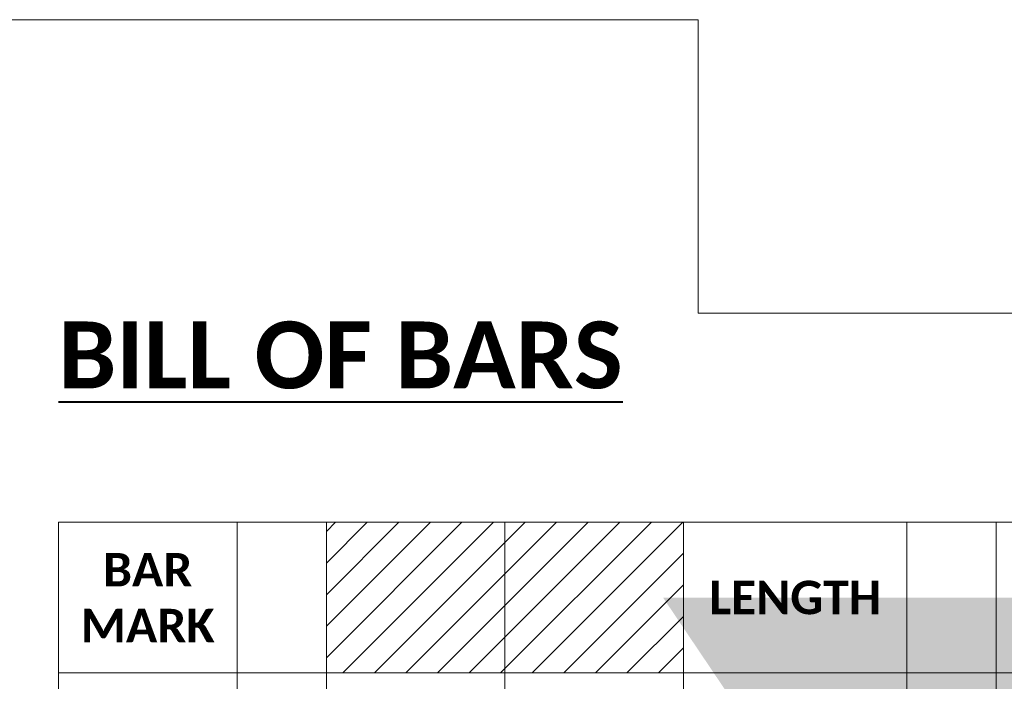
# Model space of a CAD drawing. Extents: x -335 to 1011, y 761 to 1310.
# Tile 8 of 201: x -42 to 3, y 1281 to 1310. Entities that reach past the tile are written whole.
import ezdxf
from ezdxf.enums import TextEntityAlignment as Align

# ---------------------------------------------------------------- set-up
doc = ezdxf.new("R2018")
doc.units = 0
doc.header["$MEASUREMENT"] = 0
for name, color, linetype, lineweight in [('B_ANNO', 7, 'Continuous', 18), ('B_ANNO_TEXT', 7, 'Continuous', 18), ('B_ANNO_TEXT_TITLE', 7, 'Continuous', 40)]:
    doc.layers.add(name, color=color, linetype=linetype, lineweight=lineweight)
doc.layers.add('B_ANNO_DESIGN_NOTES', color=1, linetype='Continuous', lineweight=18, true_color=0xff0000)
doc.layers.add('B_ANNO_NOPLOT', color=47, linetype='Continuous', lineweight=18, plot=False)
doc.styles.add('Annotative', font='calibri.ttf', dxfattribs={"height": 0.0625})
doc.styles.get("Standard").update_dxf_attribs({"font": 'calibri.ttf'})
doc.styles.add('Subtitle', font='calibrib.ttf', dxfattribs={"height": 0.0625})
doc.styles.add('Title', font='calibrib.ttf', dxfattribs={"height": 0.125})

# ---------------------------------------------------------------- blocks, each defined once
blk = doc.blocks.new('INS_SS32_BASE')
at = {"layer": 'B_ANNO_DESIGN_NOTES'}
h = blk.add_hatch(dxfattribs=at)
h.set_pattern_fill('ANSI31', color=256, scale=8)
h.set_pattern_definition([(45, (315.2807, 226.103), (-0.70711, 0.70711), [])])
h.paths.add_polyline_path([(323.281, 222.728), (323.281, 229.478), (315.281, 229.478), (315.281, 222.728)])
h.paths.add_polyline_path([(315.281, 222.728), (315.281, 229.478), (307.281, 229.478), (307.281, 222.728)])
at = {"layer": 'B_ANNO'}
for p, q in [((295.281, 229.478, 1.684), (373.281, 229.478, 1.684)), ((295.281, 221.978, 1.684), (295.281, 229.478, 1.684)), ((303.281, 221.978, 1.684), (303.281, 229.478, 1.684)), ((307.281, 221.978, 1.684), (307.281, 229.478, 1.684)), ((315.281, 221.978, 1.684), (315.281, 229.478, 1.684)), ((323.281, 221.978, 1.684), (323.281, 229.478, 1.684)), ((333.281, 221.978, 1.684), (333.281, 229.478, 1.684)), ((337.281, 221.978, 1.684), (337.281, 229.478, 1.684))]:
    blk.add_line(p, q, dxfattribs=at)
at = {"layer": 'B_ANNO', "elevation": 1.684, "flags": 128}
blk.add_lwpolyline([(295.281, 222.728), (373.281, 222.728)], dxfattribs=at)
at = {"layer": 'B_ANNO_NOPLOT', "flags": 128}
blk.add_lwpolyline([(0, 0), (0, 252.002), (323.93, 252.002), (323.93, 238.857), (378.003, 238.857), (378.003, 40.5), (316.573, 40.5), (316.573, 0), (0, 0)], dxfattribs=at)
at = {"layer": 'B_ANNO', "char_height": 1.5, "attachment_point": 5, "style": 'Subtitle'}
for s, width, insert in [('BAR MARK', 8.999, (299.28, 226.103, 1.684)), ('LENGTH', 10, (328.281, 226.103, 1.684))]:
    blk.add_mtext_dynamic_manual_height_columns(s, width=width, gutter_width=7.5, heights=[0], dxfattribs=dict(at, insert=insert))
at = {"layer": 'B_ANNO_TEXT', "lineweight": 30}
for tag, p in [('SUB1', (311.281, 226.103)), ('SUB2', (319.281, 226.103))]:
    blk.add_attdef(tag, text='', height=1.5, dxfattribs=at).set_placement(p, align=Align.MIDDLE_CENTER)
at = {"layer": 'B_ANNO_TEXT', "style": 'Annotative'}
for tag, p in [('CORNER1', (97.357, 101.834)), ('CORNER2', (98.569, 3.306))]:
    blk.add_attdef(tag, text='', height=1.5, dxfattribs=at).set_placement(p, align=Align.BOTTOM_RIGHT)
at = {"layer": 'B_ANNO_TEXT_TITLE', "insert": (295.281, 238.478, 1.684), "char_height": 3, "attachment_point": 1, "style": 'Title'}
blk.add_mtext_dynamic_manual_height_columns('{\\LBILL OF BARS}', width=26.94919, gutter_width=15, heights=[0], dxfattribs=at)

msp = doc.modelspace()

# ---------------------------------------------------------------- block references
ref = msp.add_blockref('INS_SS32_BASE', (-335.059, 1058.301))
lines = msp.add_mtext('XX.\\PABUT.', dxfattribs={"layer": 'B_ANNO_TEXT', "insert": (-23.778, 1284.404), "char_height": 195.0557, "attachment_point": 1})
ref.add_attrib('SUB1', '', (-23.778, 1284.404)).embed_mtext(lines)
lines = msp.add_mtext('XX.\\PABUT.', dxfattribs={"layer": 'B_ANNO_TEXT', "insert": (-15.778, 1284.404), "char_height": 192, "attachment_point": 1})
ref.add_attrib('SUB2', '', (-15.778, 1284.404)).embed_mtext(lines)

doc.saveas('drawing.dxf')
